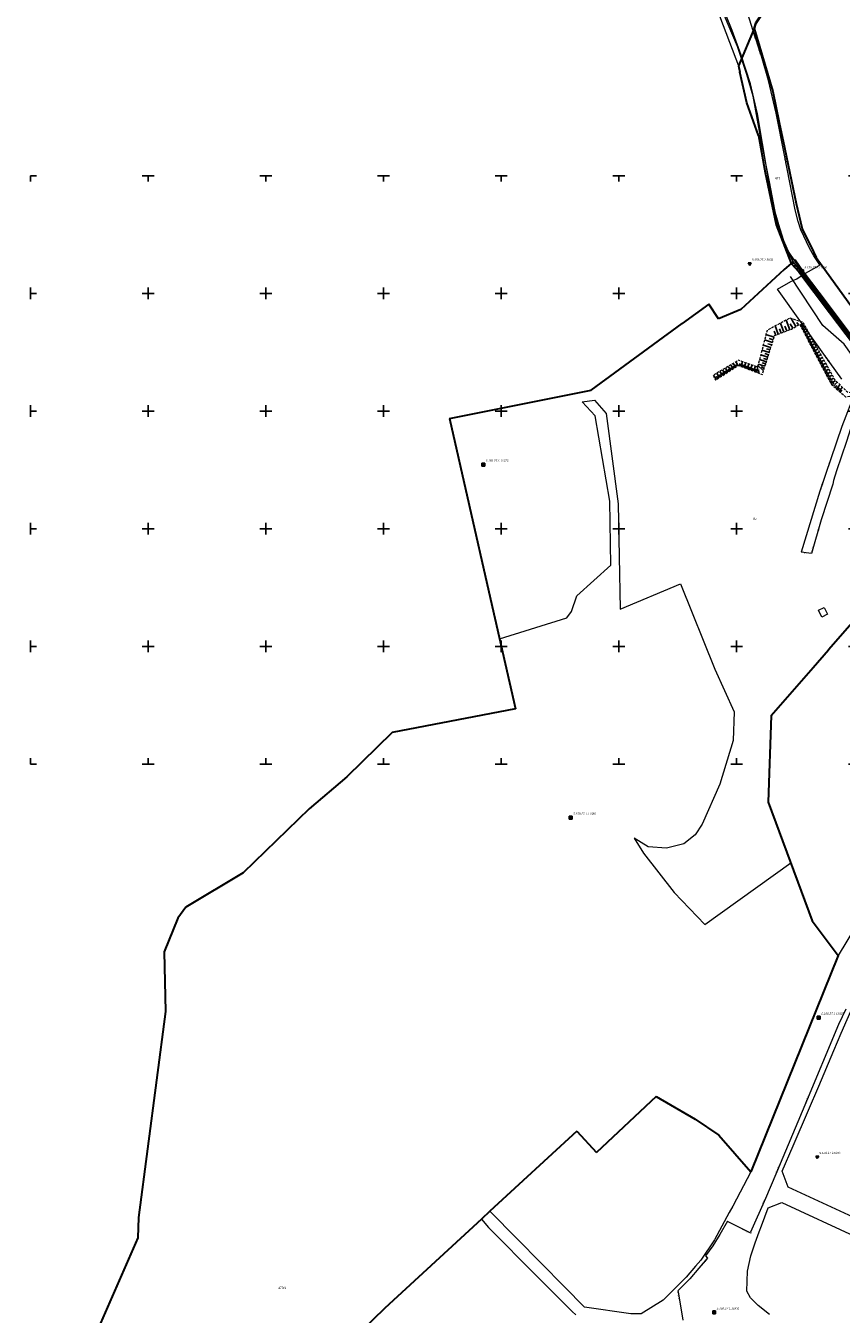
# Model space of a CAD drawing. Header units: metres. Extents: x 5552311 to 5555313, y 5709371 to 5712599.
# Tile 2 of 71: x 5553998 to 5554344, y 5710266 to 5710814. Entities that reach past the tile are written whole.
import ezdxf
from ezdxf.enums import TextEntityAlignment as Align

# ---------------------------------------------------------------- set-up
doc = ezdxf.new("R2010")
doc.units = ezdxf.units.M
doc.header["$MEASUREMENT"] = 0
doc.linetypes.add('1.0_0.5', pattern=[1.5, 1, -0.5])
doc.layers.get('0').update_dxf_attribs({"color": 2, "linetype": 'CONTINUOUS', "lineweight": 5})
for name, color, linetype in [('000 Inne (niezydentyfikowane)', 7, 'CONTINUOUS'), ('203-punkt graniczny', 7, 'CONTINUOUS'), ('210-oznaczenie konturu użytku gruntowego', 60, 'CONTINUOUS'), ('211-numer działki ewidencyjnej', 7, 'CONTINUOUS'), ('218-kontur użytku gruntowego', 60, 'CONTINUOUS'), ('219-działka ewidencyjna', 7, 'CONTINUOUS'), ('chodnik', 7, 'CONTINUOUS'), ('chodnik-Atr17', 7, 'CONTINUOUS'), ('krawężnik', 7, 'CONTINUOUS'), ('ogrodzenie trwałe', 7, 'CONTINUOUS'), ('przewód elektroenergetyczny podziemny', 7, 'CONTINUOUS'), ('przewód elektroenergetyczny podziemny-Atr1', 7, 'CONTINUOUS'), ('przewód gazowy', 7, 'CONTINUOUS'), ('przewód gazowy-Atr1', 7, 'CONTINUOUS'), ('przewód kanalizacyjny', 7, 'CONTINUOUS'), ('przewód telekomunikacyjny podziemny', 7, 'CONTINUOUS'), ('przewód telekomunikacyjny podziemny-Atr1', 7, 'CONTINUOUS'), ('rzedna', 7, 'CONTINUOUS'), ('rzedna-Atr2', 7, 'CONTINUOUS'), ('skarpa nieumocniona', 7, 'CONTINUOUS'), ('Szczegółowa osnowa geodezyjna pozioma', 7, 'CONTINUOUS'), ('Szczegółowa osnowa geodezyjna pozioma-Atr103', 7, 'CONTINUOUS'), ('Szczegółowa osnowa geodezyjna wysokościowa', 7, 'CONTINUOUS'), ('Szczegółowa osnowa geodezyjna wysokościowa-Atr103', 7, 'CONTINUOUS'), ('Wstawianie ramki sekcyjnej z opisem', 7, 'CONTINUOUS')]:
    doc.layers.add(name, color=color, linetype=linetype)
doc.styles.get("Standard").update_dxf_attribs({"font": 'Working1250', "width": 0.75})
doc.linetypes.add('902-500', pattern='A,3.75,0,[1,ksztalty.shx,S=0.5,R=0,X=0,Y=0],3.75', length=7.5)

# ---------------------------------------------------------------- blocks, each defined once
blk = doc.blocks.new('203')
at = {"linetype": 'Continuous', "lineweight": 0}
h = blk.add_hatch(color=94, dxfattribs=at)
edge = h.paths.add_edge_path()
edge.add_arc((0, 0), 0.045, 0, 360)
blk = doc.blocks.new('PW01')
at = {"linetype": 'Continuous', "lineweight": 13}
h = blk.add_hatch(color=0, dxfattribs=at)
edge = h.paths.add_edge_path()
edge.add_arc((0, 0), 0.045, 0, 360)
blk = doc.blocks.new('OSSP')
at = {"color": 0}
for p, q in [((-0.626, 0.625), (-0.626, -0.625)), ((-0.626, 0.625), (-0.626, -0.625)), ((0.624, 0.625), (-0.626, 0.625)), ((0.624, 0.625), (-0.626, 0.625)), ((0.3, 0), (-0.3, 0)), ((0.3, 0), (-0.3, 0)), ((0, -0.3), (0, 0.3)), ((0, -0.3), (0, 0.3)), ((0.624, -0.625), (0.624, 0.625)), ((0.624, -0.625), (0.624, 0.625)), ((-0.626, -0.625), (0.624, -0.625)), ((-0.626, -0.625), (0.624, -0.625))]:
    blk.add_line(p, q, dxfattribs=at)
blk = doc.blocks.new('OSSH')
at = {"color": 0}
for p, q in [((0, -0.721), (-0.624, 0.362)), ((0.626, 0.362), (-0.624, 0.362)), ((-0.25, 0), (0.25, 0)), ((0.626, 0.362), (0, -0.721)), ((0, -0.25), (0, 0.25))]:
    blk.add_line(p, q, dxfattribs=at)
blk = doc.blocks.new('RAMKA500K')
at = {"color": 0}
for p, q in [((0, 247.5), (0, 250)), ((0, 250), (2.5, 250)), ((47.5, 250), (52.5, 250)), ((50, 247.5), (50, 250)), ((97.5, 250), (102.5, 250)), ((100, 247.5), (100, 250)), ((147.5, 250), (152.5, 250)), ((150, 247.5), (150, 250)), ((197.5, 250), (202.5, 250)), ((200, 247.5), (200, 250)), ((247.5, 250), (252.5, 250)), ((250, 247.5), (250, 250)), ((297.5, 250), (302.5, 250)), ((300, 247.5), (300, 250)), ((347.5, 250), (352.5, 250)), ((350, 247.5), (350, 250)), ((397.5, 250), (400, 250)), ((400, 247.5), (400, 250)), ((0, 197.5), (0, 202.5)), ((0, 200), (2.5, 200)), ((47.5, 200), (52.5, 200)), ((50, 197.5), (50, 202.5)), ((97.5, 200), (102.5, 200)), ((100, 197.5), (100, 202.5)), ((147.5, 200), (152.5, 200)), ((150, 197.5), (150, 202.5)), ((197.5, 200), (202.5, 200)), ((200, 197.5), (200, 202.5)), ((247.5, 200), (252.5, 200)), ((250, 197.5), (250, 202.5)), ((297.5, 200), (302.5, 200)), ((300, 197.5), (300, 202.5)), ((347.5, 200), (352.5, 200)), ((350, 197.5), (350, 202.5)), ((397.5, 200), (400, 200)), ((400, 197.5), (400, 202.5)), ((0, 147.5), (0, 152.5)), ((0, 150), (2.5, 150)), ((47.5, 150), (52.5, 150)), ((50, 147.5), (50, 152.5)), ((97.5, 150), (102.5, 150)), ((100, 147.5), (100, 152.5)), ((147.5, 150), (152.5, 150)), ((150, 147.5), (150, 152.5)), ((197.5, 150), (202.5, 150)), ((200, 147.5), (200, 152.5)), ((247.5, 150), (252.5, 150)), ((250, 147.5), (250, 152.5)), ((297.5, 150), (302.5, 150)), ((300, 147.5), (300, 152.5)), ((347.5, 150), (352.5, 150)), ((350, 147.5), (350, 152.5)), ((397.5, 150), (400, 150)), ((400, 147.5), (400, 152.5)), ((0, 97.5), (0, 102.5)), ((0, 100), (2.5, 100)), ((47.5, 100), (52.5, 100)), ((50, 97.5), (50, 102.5)), ((97.5, 100), (102.5, 100)), ((100, 97.5), (100, 102.5)), ((147.5, 100), (152.5, 100)), ((150, 97.5), (150, 102.5)), ((197.5, 100), (202.5, 100)), ((200, 97.5), (200, 102.5)), ((247.5, 100), (252.5, 100)), ((250, 97.5), (250, 102.5)), ((297.5, 100), (302.5, 100)), ((300, 97.5), (300, 102.5)), ((347.5, 100), (352.5, 100)), ((350, 97.5), (350, 102.5)), ((397.5, 100), (400, 100)), ((400, 97.5), (400, 102.5)), ((0, 47.5), (0, 52.5)), ((0, 50), (2.5, 50)), ((47.5, 50), (52.5, 50)), ((50, 47.5), (50, 52.5)), ((97.5, 50), (102.5, 50)), ((100, 47.5), (100, 52.5)), ((147.5, 50), (152.5, 50)), ((150, 47.5), (150, 52.5)), ((197.5, 50), (202.5, 50)), ((200, 47.5), (200, 52.5)), ((247.5, 50), (252.5, 50)), ((250, 47.5), (250, 52.5)), ((297.5, 50), (302.5, 50)), ((300, 47.5), (300, 52.5)), ((347.5, 50), (352.5, 50)), ((350, 47.5), (350, 52.5)), ((397.5, 50), (400, 50)), ((400, 47.5), (400, 52.5)), ((0, 0), (0, 2.5)), ((0, 0), (2.5, 0)), ((47.5, 0), (52.5, 0)), ((50, 0), (50, 2.5)), ((97.5, 0), (102.5, 0)), ((100, 0), (100, 2.5)), ((147.5, 0), (152.5, 0)), ((150, 0), (150, 2.5)), ((197.5, 0), (202.5, 0)), ((200, 0), (200, 2.5)), ((247.5, 0), (252.5, 0)), ((250, 0), (250, 2.5)), ((297.5, 0), (302.5, 0)), ((300, 0), (300, 2.5)), ((347.5, 0), (352.5, 0)), ((350, 0), (350, 2.5)), ((397.5, 0), (400, 0)), ((400, 0), (400, 2.5))]:
    blk.add_line(p, q, dxfattribs=at)

msp = doc.modelspace()

# ---------------------------------------------------------------- linework, layer by layer
at = {"layer": '000 Inne (niezydentyfikowane)', "color": 8, "linetype": 'Continuous', "lineweight": 25, "flags": 128}
for points in [[(5554316.64, 5710682.28), (5554316.01, 5710683.93)], [(5554317.75, 5710682.7), (5554316.44, 5710686.15)], [(5554318.89, 5710683.13), (5554318.21, 5710684.93)], [(5554320.08, 5710683.58), (5554318.65, 5710687.33)], [(5554321.31, 5710684.05), (5554320.57, 5710686.01)], [(5554322.6, 5710684.54), (5554321.05, 5710688.61)], [(5554323.89, 5710685.15), (5554322.77, 5710687.04)], [(5554325.15, 5710685.89), (5554323.15, 5710689.29)], [(5554326.31, 5710686.57), (5554325.68, 5710687.64)], [(5554326.97, 5710686.49), (5554328.52, 5710687.3)], [(5554327.28, 5710685.89), (5554328.06, 5710686.3)], [(5554327.57, 5710685.35), (5554329.14, 5710686.18)], [(5554327.85, 5710684.83), (5554328.63, 5710685.24)], [(5554328.12, 5710684.3), (5554329.71, 5710685.14)], [(5554328.4, 5710683.77), (5554329.2, 5710684.19)], [(5554328.68, 5710683.24), (5554330.29, 5710684.09)], [(5554315.26, 5710679.18), (5554311.91, 5710680.24)], [(5554315.97, 5710681.42), (5554312.5, 5710682.51)], [(5554314.92, 5710678.09), (5554313.27, 5710678.61)], [(5554315.61, 5710680.29), (5554313.91, 5710680.83)], [(5554328.96, 5710682.7), (5554329.77, 5710683.13)], [(5554329.25, 5710682.17), (5554330.88, 5710683.02)], [(5554329.53, 5710681.62), (5554330.35, 5710682.05)], [(5554329.82, 5710681.08), (5554331.47, 5710681.95)], [(5554330.11, 5710680.53), (5554330.94, 5710680.97)], [(5554330.4, 5710679.97), (5554332.07, 5710680.86)], [(5554330.69, 5710679.42), (5554331.54, 5710679.86)], [(5554330.99, 5710678.86), (5554332.68, 5710679.75)], [(5554331.28, 5710678.29), (5554332.14, 5710678.74)], [(5554331.58, 5710677.72), (5554333.3, 5710678.63)], [(5554313.29, 5710672.9), (5554310.26, 5710673.85)], [(5554313.93, 5710674.92), (5554310.8, 5710675.91)], [(5554314.58, 5710677.02), (5554311.35, 5710678.04)], [(5554313.61, 5710673.9), (5554312.07, 5710674.39)], [(5554314.25, 5710675.96), (5554312.66, 5710676.46)], [(5554331.88, 5710677.15), (5554332.75, 5710677.61)], [(5554332.19, 5710676.58), (5554333.93, 5710677.49)], [(5554332.49, 5710676), (5554333.37, 5710676.46)], [(5554332.8, 5710675.41), (5554334.56, 5710676.34)], [(5554333.11, 5710674.83), (5554334, 5710675.3)], [(5554333.42, 5710674.24), (5554335.21, 5710675.18)], [(5554333.73, 5710673.64), (5554334.63, 5710674.12)], [(5554334.05, 5710673.04), (5554335.86, 5710674)], [(5554295.2, 5710665.82), (5554294.08, 5710667.56)], [(5554296.35, 5710666.57), (5554295.26, 5710668.26)], [(5554296.92, 5710666.94), (5554296.38, 5710667.77)], [(5554297.47, 5710667.3), (5554296.41, 5710668.94)], [(5554298.02, 5710667.65), (5554297.5, 5710668.46)], [(5554298.56, 5710668), (5554297.53, 5710669.6)], [(5554299.1, 5710668.35), (5554298.59, 5710669.13)], [(5554299.62, 5710668.69), (5554298.62, 5710670.24)], [(5554300.14, 5710669.03), (5554299.65, 5710669.79)], [(5554300.65, 5710669.36), (5554299.68, 5710670.86)], [(5554301.2, 5710669.23), (5554301.57, 5710670.2)], [(5554301.83, 5710668.99), (5554302.58, 5710670.96)], [(5554302.48, 5710668.74), (5554302.86, 5710669.74)], [(5554303.14, 5710668.49), (5554303.9, 5710670.49)], [(5554303.8, 5710668.24), (5554304.18, 5710669.25)], [(5554304.47, 5710667.99), (5554305.24, 5710670.02)], [(5554305.15, 5710667.73), (5554305.54, 5710668.75)], [(5554305.83, 5710667.47), (5554306.61, 5710669.54)], [(5554306.51, 5710667.21), (5554306.91, 5710668.25)], [(5554307.21, 5710666.94), (5554308.01, 5710669.05)], [(5554307.91, 5710666.68), (5554308.31, 5710667.74)], [(5554308.61, 5710666.41), (5554309.1, 5710669.36)], [(5554311.45, 5710667.03), (5554309.1, 5710669.36)], [(5554312.08, 5710669.04), (5554309.25, 5710669.93)], [(5554309.49, 5710666.07), (5554309.3, 5710667.72)], [(5554312.68, 5710670.94), (5554309.75, 5710671.86)], [(5554311.77, 5710668.07), (5554310.44, 5710668.72)], [(5554312.38, 5710669.99), (5554310.94, 5710670.44)], [(5554312.98, 5710671.91), (5554311.49, 5710672.38)], [(5554334.37, 5710672.44), (5554335.28, 5710672.92)], [(5554334.68, 5710671.83), (5554336.52, 5710672.8)], [(5554335.01, 5710671.22), (5554335.93, 5710671.71)], [(5554335.33, 5710670.61), (5554337.19, 5710671.59)], [(5554335.66, 5710669.99), (5554336.59, 5710670.48)], [(5554335.98, 5710669.37), (5554337.87, 5710670.36)], [(5554336.31, 5710668.74), (5554337.26, 5710669.24)], [(5554336.64, 5710668.11), (5554338.55, 5710669.12)], [(5554336.98, 5710667.48), (5554337.94, 5710667.98)], [(5554337.32, 5710666.84), (5554339.25, 5710667.85)], [(5554291.47, 5710663.4), (5554290.24, 5710665.29)], [(5554292.15, 5710663.85), (5554291.55, 5710664.78)], [(5554292.79, 5710664.26), (5554291.6, 5710666.09)], [(5554293.41, 5710664.66), (5554292.82, 5710665.56)], [(5554294.01, 5710665.05), (5554292.86, 5710666.84)], [(5554294.61, 5710665.44), (5554294.04, 5710666.32)], [(5554295.78, 5710666.2), (5554295.23, 5710667.05)], [(5554337.65, 5710666.19), (5554338.63, 5710666.7)], [(5554338, 5710665.54), (5554339.96, 5710666.58)], [(5554338.34, 5710664.89), (5554339.33, 5710665.41)], [(5554338.68, 5710664.24), (5554340.67, 5710665.28)], [(5554339.03, 5710663.58), (5554340.03, 5710664.1)], [(5554339.38, 5710662.91), (5554341.4, 5710663.97)], [(5554339.73, 5710662.24), (5554340.75, 5710662.77)], [(5554340.09, 5710661.57), (5554342.03, 5710662.99)], [(5554341.25, 5710660.5), (5554342.79, 5710662.25)], [(5554340.66, 5710661.02), (5554341.44, 5710661.91)], [(5554341.84, 5710659.99), (5554342.59, 5710660.85)], [(5554342.41, 5710659.49), (5554343.89, 5710661.17)], [(5554342.98, 5710658.99), (5554343.7, 5710659.82)], [(5554343.53, 5710658.51), (5554344.95, 5710660.12)], [(5554344.08, 5710658.03), (5554344.77, 5710658.82)]]:
    msp.add_lwpolyline(points, dxfattribs=at)
at = {"layer": '218-kontur użytku gruntowego', "linetype": 'Continuous', "lineweight": 9, "flags": 128}
for points in [[(5554291.69, 5710820.82), (5554300.82, 5710796.69)], [(5554307.54, 5710812.59), (5554308.17, 5710814.74)], [(5554315.42, 5710785.76), (5554307.54, 5710812.59)], [(5554300.82, 5710796.69), (5554301.44, 5710793.95)], [(5554301.44, 5710793.95), (5554304.38, 5710780.98)], [(5554318.16, 5710772.55), (5554315.42, 5710785.76)], [(5554304.38, 5710780.98), (5554309.34, 5710767.11)], [(5554320.37, 5710761.91), (5554318.16, 5710772.55)], [(5554309.34, 5710767.11), (5554312.16, 5710751.29)], [(5554325.28, 5710738.12), (5554320.37, 5710761.91)], [(5554312.16, 5710751.29), (5554316.87, 5710729.12)], [(5554327.89, 5710727.43), (5554325.28, 5710738.12)], [(5554316.87, 5710729.12), (5554323.23, 5710712.74)], [(5554332.66, 5710717.62), (5554327.89, 5710727.43)], [(5554333.82, 5710715.22), (5554332.66, 5710717.62)], [(5554323.23, 5710712.74), (5554320.22, 5710710.07)], [(5554326.52, 5710709.16), (5554323.23, 5710712.74)], [(5554323.23, 5710712.74), (5554326.52, 5710709.16)], [(5554352.9, 5710688.77), (5554333.82, 5710715.22)], [(5554320.22, 5710710.07), (5554301.85, 5710693.16)], [(5554339.47, 5710691.89), (5554326.52, 5710709.16)], [(5554326.52, 5710709.16), (5554339.47, 5710691.89)], [(5554288.24, 5710695.38), (5554276.91, 5710687.13)], [(5554292.3, 5710689.13), (5554288.24, 5710695.38)], [(5554301.85, 5710693.16), (5554292.3, 5710689.13)], [(5554356.75, 5710669.05), (5554339.47, 5710691.89)], [(5554339.47, 5710691.89), (5554356.75, 5710669.05)], [(5554276.91, 5710687.13), (5554238.16, 5710658.89)], [(5554238.16, 5710658.89), (5554178.04, 5710646.86)], [(5554234.37, 5710653.94), (5554239.58, 5710654.68)], [(5554239.94, 5710648), (5554234.37, 5710653.94)], [(5554239.58, 5710654.68), (5554244.61, 5710648.93)], [(5554178.04, 5710646.86), (5554179.24, 5710641.57)], [(5554246.19, 5710611.74), (5554239.94, 5710648)], [(5554244.61, 5710648.93), (5554249.72, 5710610.6)], [(5554179.24, 5710641.57), (5554180.36, 5710636.66)], [(5554180.36, 5710636.66), (5554194.81, 5710573.13)], [(5554246.61, 5710584.5), (5554246.19, 5710611.74)], [(5554249.72, 5710610.6), (5554250.59, 5710565.79)], [(5554232.08, 5710571.52), (5554246.61, 5710584.5)], [(5554339.09, 5710548.56), (5554367.92, 5710581.61)], [(5554250.59, 5710565.79), (5554276.12, 5710576.56)], [(5554276.12, 5710576.56), (5554290.77, 5710540.33)], [(5554194.81, 5710573.13), (5554199.34, 5710553.18)], [(5554229.82, 5710564.9), (5554232.08, 5710571.52)], [(5554227.89, 5710562.2), (5554229.82, 5710564.9)], [(5554334.84, 5710565.42), (5554337.25, 5710566.58)], [(5554336.17, 5710562.48), (5554334.84, 5710565.42)], [(5554338.6, 5710563.64), (5554336.17, 5710562.48)], [(5554337.25, 5710566.58), (5554338.6, 5710563.64)], [(5554199.34, 5710553.18), (5554227.89, 5710562.2)], [(5554332.52, 5710541.02), (5554339.09, 5710548.56)], [(5554290.77, 5710540.33), (5554298.96, 5710522.27)], [(5554314.75, 5710520.64), (5554332.52, 5710541.02)], [(5554298.96, 5710522.27), (5554298.61, 5710509.98)], [(5554313.46, 5710483.83), (5554314.75, 5710520.64)], [(5554298.61, 5710509.98), (5554292.94, 5710491.5)], [(5554292.94, 5710491.5), (5554285.35, 5710474.51)], [(5554323.05, 5710458.02), (5554313.46, 5710483.83)], [(5554285.35, 5710474.51), (5554282.4, 5710469.95)], [(5554262.46, 5710464.82), (5554256.48, 5710468.6)], [(5554256.48, 5710468.6), (5554260.45, 5710462.23)], [(5554277.65, 5710466.12), (5554270.24, 5710464.32)], [(5554282.4, 5710469.95), (5554277.65, 5710466.12)], [(5554260.45, 5710462.23), (5554273.43, 5710445.51)], [(5554270.24, 5710464.32), (5554262.46, 5710464.82)], [(5554286.54, 5710431.79), (5554323.05, 5710458.02)], [(5554273.43, 5710445.51), (5554286.54, 5710431.79)], [(5554354.58, 5710437.6), (5554343.19, 5710418.72)], [(5554344.43, 5710385.68), (5554368.5, 5710440.44)], [(5554343.19, 5710418.72), (5554306.03, 5710326.79)], [(5554341.29, 5710378.26), (5554344.43, 5710385.68)], [(5554334.9, 5710363.17), (5554341.29, 5710378.26)], [(5554330.55, 5710352.92), (5554334.9, 5710363.17)], [(5554324.12, 5710337.82), (5554330.55, 5710352.92)], [(5554319.36, 5710327.02), (5554324.12, 5710337.82)], [(5554306.03, 5710326.79), (5554298.39, 5710312.22)], [(5554321.99, 5710320.2), (5554319.36, 5710327.02)], [(5554362.43, 5710301.56), (5554321.99, 5710320.2)], [(5554298.39, 5710312.22), (5554296.92, 5710309.48)], [(5554313.4, 5710311.41), (5554319.17, 5710313.71)], [(5554319.17, 5710313.71), (5554351.69, 5710298.75)], [(5554195.23, 5710310.03), (5554191.65, 5710306.66)], [(5554191.65, 5710306.66), (5554194.59, 5710303.14)], [(5554206.84, 5710298.24), (5554195.23, 5710310.03)], [(5554296.92, 5710309.48), (5554290.68, 5710297.86)], [(5554310.56, 5710303.77), (5554313.4, 5710311.41)], [(5554194.59, 5710303.14), (5554215.11, 5710282.5)], [(5554307.87, 5710296.59), (5554309.64, 5710301.33)], [(5554309.64, 5710301.33), (5554310.56, 5710303.77)], [(5554226.9, 5710277.89), (5554206.84, 5710298.24)], [(5554290.68, 5710297.86), (5554284.76, 5710289.31)], [(5554306.06, 5710291.14), (5554307.87, 5710296.59)], [(5554304.66, 5710284.63), (5554306.06, 5710291.14)], [(5554282.61, 5710286.73), (5554278.63, 5710281.96)], [(5554284.76, 5710289.31), (5554282.61, 5710286.73)], [(5554304.39, 5710276.13), (5554304.66, 5710284.63)], [(5554215.11, 5710282.5), (5554217.29, 5710280.3)], [(5554217.29, 5710280.3), (5554230.12, 5710267.39)], [(5554278.63, 5710281.96), (5554268.85, 5710272.26)], [(5554235.39, 5710269.27), (5554226.9, 5710277.89)], [(5554305.86, 5710273.26), (5554304.39, 5710276.13)], [(5554255.12, 5710266.46), (5554235.39, 5710269.27)], [(5554268.85, 5710272.26), (5554259.4, 5710266.38)], [(5554308.39, 5710270.9), (5554305.86, 5710273.26)], [(5554309.21, 5710269.95), (5554308.39, 5710270.9)], [(5554313.98, 5710266.1), (5554309.21, 5710269.95)], [(5554230.12, 5710267.39), (5554231.74, 5710266.01)], [(5554259.4, 5710266.38), (5554255.12, 5710266.46)]]:
    msp.add_lwpolyline(points, dxfattribs=at)
at = {"layer": '219-działka ewidencyjna', "color": 94, "linetype": 'Continuous', "lineweight": 30, "flags": 128}
for points in [[(5554307.54, 5710812.59), (5554300.82, 5710796.69)], [(5554307.54, 5710812.59), (5554315.42, 5710785.76)], [(5554300.82, 5710796.69), (5554301.44, 5710793.95)], [(5554304.38, 5710780.98), (5554301.44, 5710793.95)], [(5554315.42, 5710785.76), (5554318.16, 5710772.55)], [(5554309.34, 5710767.11), (5554304.38, 5710780.98)], [(5554318.16, 5710772.55), (5554320.37, 5710761.91)], [(5554309.34, 5710767.11), (5554312.16, 5710751.29)], [(5554320.37, 5710761.91), (5554325.28, 5710738.12)], [(5554312.16, 5710751.29), (5554316.87, 5710729.12)], [(5554325.28, 5710738.12), (5554327.89, 5710727.43)], [(5554316.87, 5710729.12), (5554323.23, 5710712.74)], [(5554327.89, 5710727.43), (5554332.66, 5710717.62)], [(5554332.66, 5710717.62), (5554333.82, 5710715.22)], [(5554323.23, 5710712.74), (5554320.22, 5710710.07)], [(5554323.23, 5710712.74), (5554326.52, 5710709.16)], [(5554333.82, 5710715.22), (5554352.9, 5710688.77)], [(5554320.22, 5710710.07), (5554301.85, 5710693.16)], [(5554326.52, 5710709.16), (5554339.47, 5710691.89)], [(5554288.24, 5710695.38), (5554276.91, 5710687.13)], [(5554292.3, 5710689.13), (5554288.24, 5710695.38)], [(5554301.85, 5710693.16), (5554292.3, 5710689.13)], [(5554339.47, 5710691.89), (5554356.75, 5710669.05)], [(5554238.16, 5710658.89), (5554276.91, 5710687.13)], [(5554178.04, 5710646.86), (5554238.16, 5710658.89)], [(5554178.04, 5710646.86), (5554194.81, 5710573.13)], [(5554367.92, 5710581.61), (5554339.09, 5710548.56)], [(5554194.81, 5710573.13), (5554206.09, 5710523.49)], [(5554332.52, 5710541.02), (5554339.09, 5710548.56)], [(5554314.75, 5710520.64), (5554332.52, 5710541.02)], [(5554206.09, 5710523.49), (5554153.7, 5710513.41)], [(5554314.75, 5710520.64), (5554313.46, 5710483.83)], [(5554153.7, 5710513.41), (5554134.42, 5710494.53)], [(5554134.42, 5710494.53), (5554118.35, 5710480.93)], [(5554313.46, 5710483.83), (5554332.19, 5710433.4)], [(5554118.35, 5710480.93), (5554090.31, 5710453.78)], [(5554090.31, 5710453.78), (5554065.94, 5710439.28)], [(5554065.94, 5710439.28), (5554062.65, 5710434.58)], [(5554062.65, 5710434.58), (5554056.73, 5710420.22)], [(5554332.19, 5710433.4), (5554343.19, 5710418.72)], [(5554056.73, 5710420.22), (5554057.42, 5710394.92)], [(5554343.19, 5710418.72), (5554306.03, 5710326.79)], [(5554057.42, 5710394.92), (5554045.86, 5710307.34)], [(5554265.89, 5710358.74), (5554240.55, 5710334.99)], [(5554265.89, 5710358.74), (5554282.4, 5710349.17)], [(5554282.4, 5710349.17), (5554292.48, 5710342.31)], [(5554232.07, 5710343.99), (5554195.23, 5710310.03)], [(5554232.07, 5710343.99), (5554240.55, 5710334.99)], [(5554292.48, 5710342.31), (5554306.03, 5710326.79)], [(5554045.86, 5710307.34), (5554045.58, 5710298.8)], [(5554191.65, 5710306.66), (5554150.58, 5710268.88)], [(5554195.23, 5710310.03), (5554191.65, 5710306.66)], [(5554045.58, 5710298.8), (5553997.99, 5710189.96)], [(5554150.58, 5710268.88), (5554135.02, 5710253.74)]]:
    msp.add_lwpolyline(points, dxfattribs=at)
at = {"layer": 'chodnik', "color": 8, "linetype": '1.0_0.5', "lineweight": 18, "flags": 128}
msp.add_lwpolyline([(5554323.63, 5710713.31), (5554326.52, 5710709.16), (5554339.47, 5710691.89), (5554356.75, 5710669.05), (5554369.9, 5710652.17), (5554375.24, 5710645.27), (5554382.14, 5710636.36), (5554385.57, 5710631.55), (5554417.28, 5710586.85), (5554420.33, 5710583.2), (5554421.57, 5710584.7), (5554394.12, 5710621.57), (5554370.14, 5710654.01), (5554350.19, 5710680.11), (5554349.5, 5710681.17), (5554338.47, 5710695.86), (5554328.36, 5710709.29), (5554324.94, 5710714.22)], close=True, dxfattribs=at)
at = {"layer": 'krawężnik', "color": 8, "linetype": 'Continuous', "lineweight": 25, "flags": 128}
msp.add_lwpolyline([(5554421.57, 5710584.7), (5554394.12, 5710621.57), (5554370.14, 5710654.01), (5554350.19, 5710680.11), (5554349.5, 5710681.17), (5554338.47, 5710695.86), (5554328.36, 5710709.29), (5554324.94, 5710714.22)], dxfattribs=at)
at = {"layer": 'ogrodzenie trwałe', "color": 8, "linetype": '902-500', "lineweight": 35, "flags": 128}
msp.add_lwpolyline([(5554307.54, 5710812.59), (5554308.17, 5710814.74), (5554315.38, 5710825.82), (5554337.45, 5710828.42), (5554361.71, 5710830.99), (5554370.53, 5710831.14), (5554381.41, 5710830.77), (5554392.5, 5710829.73), (5554405.48, 5710827.07), (5554411.81, 5710825.17), (5554436.65, 5710816.2), (5554448.82, 5710811.08), (5554454.74, 5710808.1), (5554458.58, 5710806.16), (5554486.4, 5710792.12), (5554492.11, 5710788.8), (5554504.99, 5710780.4), (5554510.54, 5710776.73), (5554513.75, 5710772.89), (5554516.7, 5710768.12), (5554526.56, 5710751.78)], dxfattribs=at)
at = {"layer": 'przewód elektroenergetyczny podziemny', "color": 1, "linetype": 'Continuous', "lineweight": 18, "flags": 128}
for points in [[(5554392.14, 5710691.22), (5554392.15, 5710691.03), (5554391.97, 5710688.88), (5554355.95, 5710665.53), (5554355.74, 5710664.99), (5554351.55, 5710652.33), (5554346.65, 5710637.12), (5554342.51, 5710624.53), (5554341.18, 5710620.48), (5554340.87, 5710618.96), (5554335.97, 5710603.82), (5554331.9, 5710589.54), (5554327.45, 5710590)], [(5554349.33, 5710662.1), (5554350.51, 5710658.43), (5554344.7, 5710643.48), (5554335.42, 5710615.91), (5554327.45, 5710590)]]:
    msp.add_lwpolyline(points, dxfattribs=at)
at = {"layer": 'przewód gazowy', "color": 40, "linetype": 'Continuous', "lineweight": 18, "flags": 128}
for points in [[(5554344.67, 5710663.53), (5554337.1, 5710674.14), (5554317.38, 5710701.79), (5554323, 5710705.01), (5554325.56, 5710706.2), (5554328.34, 5710708.07), (5554335.05, 5710711.9), (5554335.43, 5710712.1), (5554332.9, 5710715.89), (5554331.03, 5710719.22), (5554327.37, 5710726.96), (5554326.2, 5710730.55), (5554324.93, 5710735.43), (5554320.32, 5710758.72), (5554316.81, 5710776.57), (5554313.54, 5710790.43), (5554310.57, 5710800.81), (5554306.97, 5710812), (5554305.64, 5710816.09), (5554297.93, 5710838.7), (5554297.65, 5710839.6), (5554298.63, 5710842.55), (5554292.36, 5710848.16), (5554289.73, 5710845.63)], [(5554346.37, 5710395.91), (5554343.35, 5710389.41), (5554328.97, 5710355.13), (5554316.62, 5710325.78), (5554312.25, 5710315.41), (5554305.98, 5710301.09), (5554306, 5710300.68), (5554305.84, 5710300.79), (5554296.49, 5710305.59), (5554296.28, 5710305.72), (5554296.13, 5710305.75), (5554292.93, 5710300.09), (5554289.89, 5710295.36), (5554286.82, 5710291.05), (5554287.64, 5710290.13), (5554283.97, 5710285.82), (5554280.1, 5710281.31), (5554276.19, 5710277.38), (5554275.06, 5710276.24), (5554275.15, 5710275.86), (5554277.22, 5710263.8)], [(5554346.37, 5710395.91), (5554343.35, 5710389.41), (5554328.97, 5710355.13), (5554316.62, 5710325.78), (5554312.25, 5710315.41), (5554305.98, 5710301.09), (5554306, 5710300.68), (5554305.84, 5710300.79), (5554296.49, 5710305.59), (5554296.28, 5710305.72), (5554296.13, 5710305.75), (5554292.93, 5710300.09), (5554289.89, 5710295.36), (5554286.82, 5710291.05), (5554287.64, 5710290.13), (5554283.97, 5710285.82), (5554280.1, 5710281.31), (5554276.19, 5710277.38), (5554275.06, 5710276.24), (5554275.15, 5710275.86), (5554277.22, 5710263.8)]]:
    msp.add_lwpolyline(points, dxfattribs=at)
at = {"layer": 'przewód kanalizacyjny', "color": 34, "linetype": 'Continuous', "lineweight": 18, "flags": 128}
msp.add_lwpolyline([(5554370.58, 5710619.9), (5554360.66, 5710629.41), (5554351.54, 5710641.89), (5554364.14, 5710652.52), (5554345.69, 5710678.45), (5554336.68, 5710686.33), (5554322.89, 5710707.12)], dxfattribs=at)
at = {"layer": 'przewód telekomunikacyjny podziemny', "color": 30, "linetype": 'Continuous', "lineweight": 18, "flags": 128}
for points in [[(5554446.39, 5710546), (5554438, 5710558.61), (5554420.23, 5710583.63), (5554400.56, 5710611.46), (5554390.86, 5710625.65), (5554379.37, 5710640.87), (5554363.85, 5710660.95), (5554356.41, 5710670.49), (5554340.96, 5710690.97), (5554324.08, 5710713.52), (5554322.07, 5710717.37), (5554318.83, 5710725.14), (5554317.4, 5710729.49), (5554313.96, 5710747.36), (5554310.1, 5710767.3), (5554307.07, 5710783.72), (5554304.42, 5710793.03), (5554300.46, 5710804.82), (5554292.87, 5710822.58)], [(5554350.5, 5710678.99), (5554328.33, 5710708.59), (5554322.14, 5710717.73), (5554320.14, 5710722.26), (5554317.97, 5710729.06), (5554315.34, 5710738.47), (5554308.85, 5710776.34), (5554305.91, 5710789.01), (5554301.93, 5710801.22), (5554298.1, 5710811.71), (5554295.41, 5710818.34)]]:
    msp.add_lwpolyline(points, dxfattribs=at)
at = {"layer": 'skarpa nieumocniona', "color": 8, "linetype": '1.0_0.5', "lineweight": 18, "flags": 128}
msp.add_lwpolyline([(5554290.15, 5710665.24), (5554291.05, 5710663.13), (5554300.73, 5710669.41), (5554310.97, 5710665.51), (5554316.18, 5710682.1), (5554323.33, 5710684.82), (5554326.78, 5710686.85), (5554340.13, 5710661.49), (5554346.32, 5710656.06), (5554358.43, 5710657.43), (5554347.26, 5710657.86), (5554341.82, 5710663.2), (5554328.29, 5710687.71), (5554322.61, 5710689.45), (5554312.96, 5710684.29), (5554308.94, 5710668.72), (5554300.86, 5710671.56)], close=True, dxfattribs=at)
msp.add_lwpolyline([(5554290.15, 5710665.24), (5554291.05, 5710663.13), (5554300.73, 5710669.41), (5554310.97, 5710665.51), (5554316.18, 5710682.1), (5554323.33, 5710684.82), (5554326.78, 5710686.85), (5554340.13, 5710661.49), (5554346.32, 5710656.06), (5554358.43, 5710657.43), (5554347.26, 5710657.86), (5554341.82, 5710663.2), (5554328.29, 5710687.71), (5554322.61, 5710689.45), (5554312.96, 5710684.29), (5554308.94, 5710668.72), (5554300.86, 5710671.56)], close=True, dxfattribs=at)

# ---------------------------------------------------------------- block references
at = {"layer": '203-punkt graniczny', "color": 8, "linetype": 'Continuous', "lineweight": 18}
for p in [(5554307.54, 5710812.59), (5554301.44, 5710793.95), (5554315.42, 5710785.76), (5554318.16, 5710772.55), (5554309.34, 5710767.11), (5554320.37, 5710761.91), (5554312.16, 5710751.29), (5554325.28, 5710738.12), (5554316.87, 5710729.12), (5554327.89, 5710727.43), (5554323.23, 5710712.74), (5554333.82, 5710715.22), (5554320.22, 5710710.07), (5554326.52, 5710709.16), (5554288.24, 5710695.38), (5554301.85, 5710693.16), (5554339.47, 5710691.89), (5554276.91, 5710687.13), (5554292.3, 5710689.13), (5554178.04, 5710646.86), (5554194.81, 5710573.13), (5554339.09, 5710548.56), (5554332.52, 5710541.02), (5554206.09, 5710523.49), (5554314.75, 5710520.64), (5554153.7, 5710513.41), (5554134.42, 5710494.53), (5554313.46, 5710483.83), (5554118.35, 5710480.93), (5554090.31, 5710453.78), (5554065.94, 5710439.28), (5554062.65, 5710434.58), (5554332.19, 5710433.4), (5554056.73, 5710420.22), (5554343.19, 5710418.72), (5554057.42, 5710394.92), (5554265.89, 5710358.74), (5554282.4, 5710349.17), (5554232.07, 5710343.99), (5554292.48, 5710342.31), (5554240.55, 5710334.99), (5554306.03, 5710326.79), (5554045.86, 5710307.34), (5554195.23, 5710310.03), (5554045.58, 5710298.8)]:
    msp.add_blockref('203', p, dxfattribs=at)
at = {"layer": 'rzedna', "color": 40, "linetype": 'Continuous', "lineweight": 18}
for p in [(5554306.97, 5710812), (5554320.32, 5710758.72), (5554337.1, 5710674.14), (5554328.97, 5710355.13), (5554328.97, 5710355.13), (5554316.62, 5710325.78), (5554316.62, 5710325.78), (5554312.25, 5710315.41), (5554312.25, 5710315.41), (5554305.84, 5710300.79), (5554305.84, 5710300.79), (5554287.64, 5710290.13), (5554287.64, 5710290.13), (5554275.06, 5710276.24), (5554275.06, 5710276.24)]:
    msp.add_blockref('PW01', p, dxfattribs=at)
at = {"layer": 'rzedna', "color": 1, "linetype": 'Continuous', "lineweight": 18}
for p in [(5554335.42, 5710615.91), (5554331.9, 5710589.54)]:
    msp.add_blockref('PW01', p, dxfattribs=at)
at = {"layer": 'Szczegółowa osnowa geodezyjna pozioma', "color": 8, "linetype": 'Continuous', "lineweight": 18}
for p in [(5554327.77, 5710709.32), (5554192.37, 5710627.19), (5554229.5, 5710477.19), (5554334.94, 5710392.3), (5554290.49, 5710267.07)]:
    msp.add_blockref('OSSP', p, dxfattribs=at)
at = {"layer": 'Szczegółowa osnowa geodezyjna wysokościowa', "color": 8, "linetype": 'Continuous', "lineweight": 18}
for p in [(5554305.6, 5710712.59), (5554334.29, 5710333.1)]:
    msp.add_blockref('OSSH', p, dxfattribs=at)
at = {"layer": 'Wstawianie ramki sekcyjnej z opisem', "color": 8, "linetype": 'Continuous', "lineweight": 13}
msp.add_blockref('RAMKA500K', (5554000, 5710500), dxfattribs=at)
msp.add_blockref('RAMKA500K', (5554000, 5710500), dxfattribs=at)
msp.add_blockref('RAMKA500K', (5554000, 5710500), dxfattribs=at)
msp.add_blockref('RAMKA500K', (5554000, 5710500), dxfattribs=at)

# ---------------------------------------------------------------- texts
at = {"layer": '210-oznaczenie konturu użytku gruntowego', "linetype": 'Continuous', "lineweight": 18, "width": 0.79}
msp.add_text('Bz', height=1, dxfattribs=at).set_placement((5554307.13, 5710603.68))
at = {"layer": '211-numer działki ewidencyjnej', "color": 94, "linetype": 'Continuous', "lineweight": 30, "width": 0.79}
for s, p in [('477', (5554316.3, 5710748.33)), ('479/1', (5554105.28, 5710276.97))]:
    msp.add_text(s, height=1, dxfattribs=at).set_placement(p)
at = {"layer": 'chodnik-Atr17', "color": 8, "width": 0.9}
msp.add_text('ch.kb.', height=0.75, rotation=306.864, dxfattribs=at).set_placement((5554331.75, 5710703.36))
at = {"layer": 'przewód elektroenergetyczny podziemny-Atr1', "color": 1, "width": 0.9}
for s, rotation, p in [('eW', 70.095, (5554338.98, 5710626.5)), ('eS', 72.798, (5554334.47, 5710598.56)), ('eS', 352.811, (5554328.68, 5710589.88))]:
    msp.add_text(s, height=0.75, rotation=rotation, dxfattribs=at).set_placement(p, align=Align.MIDDLE_LEFT)
at = {"layer": 'przewód gazowy-Atr1', "color": 40, "width": 0.9}
for rotation, p in [(-73.492, (5554309.63, 5710803.71)), (304.186, (5554333.85, 5710678.71))]:
    msp.add_text('g125', height=0.75, rotation=rotation, dxfattribs=at).set_placement(p, align=Align.MIDDLE_LEFT)
at = {"layer": 'przewód telekomunikacyjny podziemny-Atr1', "color": 30, "width": 0.9}
for s, rotation, p in [('t', 278.412, (5554314.97, 5710740.63)), ('tD', 296.27, (5554323.33, 5710714.94))]:
    msp.add_text(s, height=0.75, rotation=rotation, dxfattribs=at).set_placement(p, align=Align.MIDDLE_LEFT)
at = {"layer": 'rzedna-Atr2', "color": 40, "lineweight": 5, "width": 0.9}
for s, rotation, p in [('140.26', 286.508, (5554307.29, 5710810.99)), ('141.01', 280.761, (5554320.47, 5710758.18)), ('142.18', 304.178, (5554337.54, 5710673.54)), ('144.38', 65.925, (5554329.24, 5710355.76)), ('144.77', 65.866, (5554316.87, 5710326.4)), ('144.90', 66.354, (5554310.83, 5710312.17)), ('144.27', 331.533, (5554302.54, 5710302.49)), ('144.97', 48.291, (5554285.1, 5710287.14))]:
    msp.add_text(s, height=0.75, rotation=rotation, dxfattribs=at).set_placement(p, align=Align.MIDDLE_LEFT)
at = {"layer": 'rzedna-Atr2', "color": 1, "lineweight": 5, "width": 0.9}
msp.add_text('144.90', height=0.75, rotation=70.095, dxfattribs=at).set_placement((5554335.69, 5710616.73), align=Align.MIDDLE_LEFT)
msp.add_text('144.5', height=0.75, rotation=72.309, dxfattribs=at).set_placement((5554332.08, 5710589.75))
at = {"layer": 'rzedna-Atr2', "color": 40, "lineweight": 5, "width": 0.9}
msp.add_text('145.40', height=0.75, rotation=279.739, dxfattribs=at).set_placement((5554274.8, 5710275.66))
at = {"layer": 'Szczegółowa osnowa geodezyjna pozioma-Atr103', "color": 8, "oblique": 15, "width": 0.9}
for s, p in [('5.158.27.1.11360', (5554328.77, 5710710.32)), ('5.158.27.1.11370', (5554193.37, 5710628.19)), ('5.158.27.1.11380', (5554230.5, 5710478.19)), ('5.158.27.1.11820', (5554335.94, 5710393.3)), ('5.158.27.1.11831', (5554291.49, 5710268.07))]:
    msp.add_text(s, height=0.9, dxfattribs=at).set_placement(p, align=Align.BOTTOM_LEFT)
at = {"layer": 'Szczegółowa osnowa geodezyjna wysokościowa-Atr103', "color": 8, "width": 0.9}
for s, p in [('5.158.27.2.5033', (5554306.6, 5710713.59)), ('5.158.27.2.5048', (5554335.29, 5710334.1))]:
    msp.add_text(s, height=0.9, dxfattribs=at).set_placement(p, align=Align.BOTTOM_LEFT)

doc.saveas('drawing.dxf')
